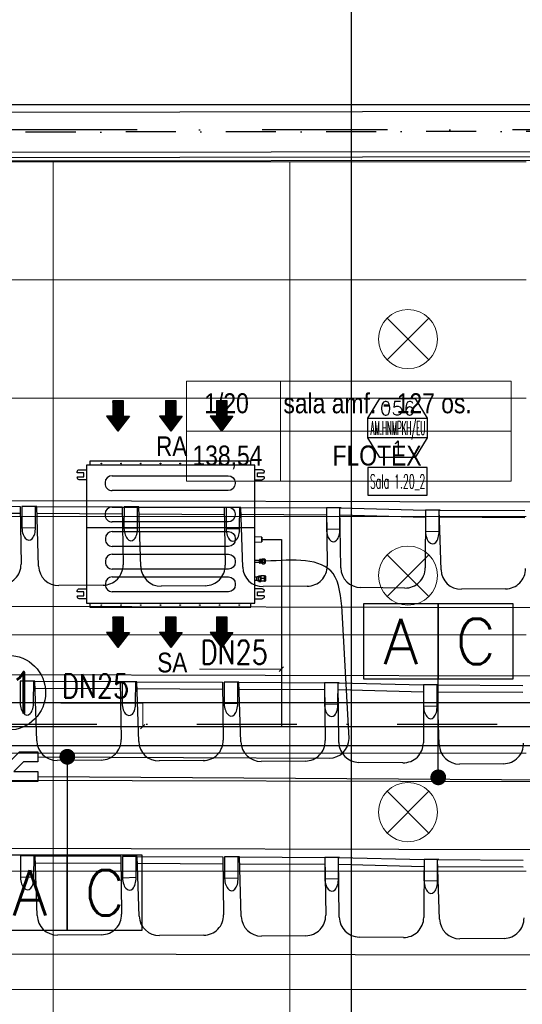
# Model space of a CAD drawing. Header units: millimetres. Extents: x -32221 to 212500, y 31663 to 93766.
# Tile 247 of 256: x 83702 to 86252, y 43320 to 48315. Entities that reach past the tile are written whole.
import ezdxf
from ezdxf.enums import TextEntityAlignment as Align

# ---------------------------------------------------------------- set-up
doc = ezdxf.new("R2010")
doc.units = ezdxf.units.MM
doc.linetypes.add('DASHDOTX2', pattern=[50.8, 25.4, -12.7, 0, -12.7])
for name, color, linetype in [('DVM_INDOOR', 104, 'Continuous'), ('DVM_INOUT_MARK', 3, 'Continuous'), ('DVM_INOUT_NAME', 7, 'Continuous'), ('DVM_JOINT', 1, 'Continuous'), ('DVM_PIPE', 3, 'Continuous'), ('DVM_PIPE_MARK', 6, 'Continuous'), ('osie', 250, 'Continuous'), ('Sciany', 250, 'Continuous'), ('skropliny', 5, 'Continuous'), ('Wyposazenie', 250, 'Continuous')]:
    doc.layers.add(name, color=color, linetype=linetype)
for name, color, linetype, lineweight in [('DVM_PMAT_MARK', 6, 'Continuous', 25), ('kasetony', 42, 'Continuous', 5), ('lampy', 30, 'Continuous', 9), ('opis', 250, 'Continuous', 15), ('Opisy', 250, 'Continuous', 13)]:
    doc.layers.add(name, color=color, linetype=linetype, lineweight=lineweight)
doc.styles.add('DVM_DEFAULT', font='romans.shx', dxfattribs={"bigfont": 'whgtxt.shx'})
doc.styles.get("Standard").update_dxf_attribs({"font": 'ARIALN.TTF'})

# ---------------------------------------------------------------- blocks, each defined once
blk = doc.blocks.new('INOUT_MARK')
at = {"layer": 'DVM_INOUT_MARK', "color": 0}
for p, q in [((-600, 1560), (600, 1560)), ((600, 1160), (-600, 1160))]:
    blk.add_line(p, q, dxfattribs=at)
blk.add_lwpolyline([(-360, 1960), (360, 1960), (600, 1560), (600, 1160), (360, 760), (-360, 760), (-600, 1160), (-600, 1560), (-360, 1960)], dxfattribs=at)
at = {"layer": 'DVM_INOUT_NAME'}
blk.add_lwpolyline([(-600, 0), (600, 0), (600, 560), (-600, 560)], close=True, dxfattribs=at)
at = {"layer": 'DVM_INOUT_MARK', "color": 0, "style": 'DVM_DEFAULT'}
for tag, p in [('CAP', (0, 1760)), ('NO', (0, 960))]:
    blk.add_attdef(tag, text='', height=280, dxfattribs=at).set_placement(p, align=Align.MIDDLE_CENTER)
for tag, width, p, p2 in [('MNAME', 0.53094, (-549, 1220), (563, 1220)), ('QTY', 0.517418, (710, 1220), (1089, 1220))]:
    blk.add_attdef(tag, text='', height=280, dxfattribs=dict(at, width=width)).set_placement(p, p2, align=Align.FIT)
at = {"layer": 'DVM_INOUT_NAME', "style": 'DVM_DEFAULT', "width": 1.097081}
blk.add_attdef('INAME', text='', height=280, dxfattribs=at).set_placement((-562, 134), (564, 134), align=Align.FIT)
blk = doc.blocks.new('AC_RF')
at = {"layer": 'DVM_JOINT'}
blk.add_lwpolyline([(-150, 25), (-150, -25), (-42.3, -25), (57.7, -125), (150, -125), (150, -75), (78.4, -75), (28.4, -25), (150, -25), (150, 25), (-150, 25)], dxfattribs=at)
blk = doc.blocks.new('PIPE_MARK_LG')
at = {"layer": 'DVM_PIPE_MARK', "color": 0}
for p, q in [((0, 190), (-380, 190)), ((-380, 190), (-380, -190)), ((380, 190), (0, 190)), ((0, 190), (0, -190)), ((0, -190), (0, 190)), ((380, -190), (380, 190)), ((-380, -190), (0, -190)), ((0, -190), (380, -190))]:
    blk.add_line(p, q, dxfattribs=at)
at = {"layer": 'DVM_PIPE_MARK', "color": 0, "style": 'DVM_DEFAULT'}
for tag, p in [('L', (-190, 0)), ('G', (190, 0))]:
    blk.add_attdef(tag, text='', height=230, dxfattribs=at).set_placement(p, align=Align.MIDDLE)
blk = doc.blocks.new('PMAT_MARK')
at = {"layer": 'DVM_PMAT_MARK'}
blk.add_circle((0, 0), 190, dxfattribs=at)
at = {"layer": 'DVM_PMAT_MARK', "style": 'DVM_DEFAULT', "width": 0.8}
blk.add_attdef('$SYM', text='', height=210, dxfattribs=at).set_placement((0, 0), align=Align.MIDDLE)
blk = doc.blocks.new('Direction')
at = {"layer": 'DVM_INDOOR', "color": 1}
for p, q in [((-35, 693.8), (35, 693.8)), ((-35, 693.8), (-35, 588.8)), ((35, 693.8), (35, 588.8)), ((-35, 588.8), (-77, 588.8)), ((-77, 588.8), (0, 487.3)), ((77, 588.8), (0, 487.3)), ((35, 588.8), (77, 588.8))]:
    blk.add_line(p, q, dxfattribs=at)
blk = doc.blocks.new('ID_D_G_D_1_T')
at = {"layer": 'DVM_INDOOR'}
h = blk.add_hatch(dxfattribs=at)
h.set_pattern_fill('ANSI31', color=1, scale=0.75)
h.set_pattern_definition([(45, (-97.4602, 125.541), (-1.683798, 1.683798), [])])
h.paths.add_polyline_path([(-265.5, 522.6), (-207.8, 598.7), (-239.3, 598.7), (-239.3, 677.4), (-291.8, 677.4), (-291.8, 598.7), (-323.3, 598.7)])
h = blk.add_hatch(dxfattribs=at)
h.set_pattern_fill('ANSI31', color=1, scale=0.75)
h.set_pattern_definition([(45, (2.5398, 125.541), (-1.683798, 1.683798), [])])
h.paths.add_polyline_path([(2.5, 522.6), (60.3, 598.7), (28.8, 598.7), (28.8, 677.4), (-23.7, 677.4), (-23.7, 598.7), (-55.2, 598.7)])
h = blk.add_hatch(dxfattribs=at)
h.set_pattern_fill('ANSI31', color=1, scale=0.75)
h.set_pattern_definition([(45, (102.5398, 125.541), (-1.683798, 1.683798), [])])
h.paths.add_polyline_path([(260.1, 522.6), (317.8, 598.7), (286.3, 598.7), (286.3, 677.4), (233.8, 677.4), (233.8, 598.7), (202.3, 598.7)])
h = blk.add_hatch(dxfattribs=at)
h.set_pattern_fill('ANSI31', color=1, scale=0.75)
h.set_pattern_definition([(45, (-97.4602, -971.7816), (-1.683798, 1.683798), [])])
h.paths.add_polyline_path([(-265.5, -574.8), (-207.8, -498.6), (-239.3, -498.6), (-239.3, -419.9), (-291.8, -419.9), (-291.8, -498.6), (-323.3, -498.6)])
h = blk.add_hatch(dxfattribs=at)
h.set_pattern_fill('ANSI31', color=1, scale=0.75)
h.set_pattern_definition([(45, (2.5398, -971.7816), (-1.683798, 1.683798), [])])
h.paths.add_polyline_path([(2.5, -574.8), (60.3, -498.6), (28.8, -498.6), (28.8, -419.9), (-23.7, -419.9), (-23.7, -498.6), (-55.2, -498.6)])
h = blk.add_hatch(dxfattribs=at)
h.set_pattern_fill('ANSI31', color=1, scale=0.75)
h.set_pattern_definition([(45, (102.5398, -971.7816), (-1.683798, 1.683798), [])])
h.paths.add_polyline_path([(260.1, -574.8), (317.8, -498.6), (286.3, -498.6), (286.3, -419.9), (233.8, -419.9), (233.8, -498.6), (202.3, -498.6)])
at = {"layer": 'DVM_INDOOR', "color": 0}
for p, q in [((409, 371), (-408.6, 371)), ((-408.6, 371), (-408.6, 349.2)), ((409, 349.2), (409, 371)), ((-472.2, 311.1), (-472.2, 316.6)), ((-439.2, 311.1), (-472.2, 311.1)), ((-462.2, 326.6), (-424.9, 326.6)), ((-439.2, 291.1), (-439.2, 311.1)), ((-424.9, 349.2), (-424.9, -350.8)), ((429, 349.2), (-424.9, 349.2)), ((429, 275.6), (429, 349.2)), ((466.4, 326.6), (429, 326.6)), ((443.3, 291.1), (443.3, 311.1)), ((443.3, 311.1), (476.4, 311.1)), ((476.4, 311.1), (476.4, 316.6)), ((-472.2, 291.1), (-472.2, 285.6)), ((-472.2, 291.1), (-439.2, 291.1)), ((-424.9, 275.6), (-462.2, 275.6)), ((-330.7, 261.2), (-330.7, 256.2)), ((-295.6, 296.3), (293.4, 296.3)), ((328.5, 261.2), (328.5, 256.2)), ((429, -350.8), (429, 275.6)), ((429, 275.6), (466.4, 275.6)), ((473.4, 291.1), (443.3, 291.1)), ((476.4, 291.1), (473.4, 291.1)), ((476.4, 291.1), (476.4, 285.6)), ((293.4, 221.1), (-295.6, 221.1)), ((-330.7, 102.2), (-330.7, 97.2)), ((-295.6, 137.3), (293.4, 137.3)), ((328.5, 102.2), (328.5, 97.2)), ((293.4, 62.1), (-295.6, 62.1)), ((429, 31.3), (-424.9, 31.3)), ((-294.4, 12.9), (294.6, 12.9)), ((-329.5, -22.2), (-329.5, -27.2)), ((329.8, -22.2), (329.8, -27.2)), ((462.8, -14.8), (429, -13.6)), ((429, -41.1), (462.8, -39.9)), ((462.8, -14.8), (462.8, -27.3)), ((462.8, -27.3), (462.8, -39.9)), ((463.8, -15.8), (463.8, -38.9)), ((294.6, -62.3), (-294.4, -62.3)), ((-329.5, -137.2), (-329.5, -142.2)), ((-294.4, -102.1), (294.6, -102.1)), ((329.8, -137.2), (329.8, -142.2)), ((453.4, -133.2), (429, -133)), ((429, -142.7), (453.4, -142.7)), ((429, -142.7), (453.4, -142.7)), ((453.4, -130.3), (453.4, -130.8)), ((453.4, -137.4), (453.4, -130.8)), ((453.4, -137.4), (453.4, -130.8)), ((453.4, -142.7), (453.4, -133.2)), ((453.4, -142.7), (453.4, -133.2)), ((453.4, -142.7), (453.4, -133.2)), ((453.4, -137.4), (453.4, -138.4)), ((453.4, -145), (453.4, -138.4)), ((453.4, -145), (453.4, -145.5)), ((465.4, -128.1), (454.7, -128.1)), ((454.7, -133), (465.4, -133)), ((465.4, -142.8), (454.7, -142.8)), ((465.4, -147.7), (454.7, -147.7)), ((466.8, -126), (465.4, -127.4)), ((465.4, -128.2), (465.4, -127.4)), ((465.4, -148.4), (465.4, -128.2)), ((465.4, -148.4), (466.8, -149.8)), ((467.6, -125.3), (475.7, -125.3)), ((467.6, -130.2), (475.7, -130.2)), ((467.6, -142.8), (475.7, -142.8)), ((477.9, -127.4), (476.5, -126)), ((476.5, -149.8), (477.9, -148.4)), ((483.4, -130.4), (477.9, -127.4)), ((477.9, -128.2), (477.9, -127.4)), ((477.9, -148.4), (477.9, -128.2)), ((477.9, -148.4), (483.4, -145.4)), ((483.4, -145.4), (483.4, -130.4)), ((294.6, -177.3), (-294.4, -177.3)), ((467.6, -150.5), (475.7, -150.5)), ((-294.4, -217.1), (294.6, -217.1)), ((438.3, -218), (429, -217.9)), ((429, -233.9), (438.3, -233.9)), ((429, -233.9), (438.3, -233.9)), ((440.3, -216.4), (438.3, -218)), ((438.3, -225.9), (438.3, -218)), ((438.3, -233.9), (438.3, -218)), ((438.3, -233.9), (438.3, -225.9)), ((438.3, -233.9), (440.3, -235.4)), ((448.6, -216.4), (440.3, -216.4)), ((440.3, -235.4), (440.3, -216.4)), ((440.3, -235.4), (448.6, -235.4)), ((448.6, -218.9), (448.6, -212)), ((448.6, -212), (458.6, -212)), ((458.6, -218.9), (448.6, -218.9)), ((448.6, -232.8), (448.6, -218.9)), ((448.6, -232.8), (458.6, -232.8)), ((448.6, -239.7), (448.6, -232.8)), ((448.6, -239.7), (458.6, -239.7)), ((458.6, -212), (458.6, -218.9)), ((458.9, -216.3), (458.6, -216.3)), ((458.6, -218.9), (458.6, -232.8)), ((458.6, -232.8), (458.6, -239.7)), ((458.6, -235.3), (458.9, -235.3)), ((459.4, -212.2), (458.9, -212.7)), ((458.9, -238.7), (458.9, -212.7)), ((458.9, -238.7), (459.4, -239.2)), ((476.3, -212.2), (461.5, -212.2)), ((476.3, -212.2), (461.5, -212.2)), ((476.3, -225.7), (461.5, -225.7)), ((476.3, -239.2), (461.5, -239.2)), ((478.9, -212.7), (478.4, -212.2)), ((478.4, -239.2), (478.9, -238.7)), ((484.9, -213.7), (478.9, -212.7)), ((478.9, -238.7), (478.9, -212.7)), ((478.9, -238.7), (484.9, -237.7)), ((484.9, -237.7), (484.9, -213.7)), ((-472.2, -292.7), (-472.2, -287.2)), ((-439.2, -292.7), (-472.2, -292.7)), ((-462.2, -277.2), (-424.9, -277.2)), ((-439.2, -312.7), (-439.2, -292.7)), ((-329.5, -252.2), (-329.5, -257.2)), ((294.6, -292.3), (-294.4, -292.3)), ((329.8, -252.2), (329.8, -257.2)), ((466.4, -277.2), (429, -277.2)), ((443.3, -312.7), (443.3, -292.7)), ((443.3, -292.7), (476.4, -292.7)), ((476.4, -292.7), (476.4, -287.2)), ((-472.2, -312.7), (-472.2, -318.2)), ((-472.2, -312.7), (-439.2, -312.7)), ((-424.9, -328.2), (-462.2, -328.2)), ((429, -328.2), (466.4, -328.2)), ((473.4, -312.7), (443.3, -312.7)), ((476.4, -312.7), (473.4, -312.7)), ((476.4, -312.7), (476.4, -318.2)), ((-424.9, -350.8), (429, -350.8)), ((-408.6, -350.8), (-408.6, -371)), ((-408.6, -371), (-408.1, -371)), ((-408.1, -371), (409, -371)), ((409, -371), (409, -351.3))]:
    blk.add_line(p, q, dxfattribs=at)
for centre in [(-349.9, 358.4), (-249.9, 358.4), (-149.9, 358.4), (-49.9, 358.4), (50.1, 358.4), (150.1, 358.4), (250.1, 358.4), (350.1, 358.4), (-349.9, -360), (-249.9, -360), (-149.9, -360), (-49.9, -360), (50.1, -360), (150.1, -360), (250.1, -360), (350.1, -360)]:
    blk.add_circle(centre, 1.6, dxfattribs=at)
at = {"layer": 'DVM_INDOOR', "color": 0, "extrusion": (0, 0, -1)}
for centre, radius, start, end in [((462.2, 316.6), 10, 0, 90), ((-466.4, 316.6), 10, 90, 180), ((462.2, 285.6), 10, 270, 0), ((-293.4, 261.2), 35.1, 90, 180), ((-293.4, 256.2), 35.1, 180, 270), ((-466.4, 285.6), 10, 180, 270), ((-293.4, 102.2), 35.1, 90, 180), ((-293.4, 97.2), 35.1, 180, 270), ((-294.6, -22.2), 35.1, 90, 180), ((-294.6, -27.2), 35.1, 180, 270), ((-294.6, -137.2), 35.1, 90, 180), ((-294.6, -142.2), 35.1, 180, 270), ((-294.6, -252.2), 35.1, 90, 180), ((462.2, -287.2), 10, 0, 90), ((-294.6, -257.2), 35.1, 180, 270), ((-466.4, -287.2), 10, 90, 180), ((462.2, -318.2), 10, 270, 0), ((-466.4, -318.2), 10, 180, 270), ((-409.5, -351.3), 0.5, 360, 90)]:
    blk.add_arc(centre, radius, start, end, dxfattribs=at)
at = {"layer": 'DVM_INDOOR', "color": 0}
for centre, radius, start, end in [((-295.6, 261.2), 35.1, 90, 180), ((-295.6, 256.2), 35.1, 180, 270), ((-295.6, 102.2), 35.1, 90, 180), ((-295.6, 97.2), 35.1, 180, 270), ((-294.4, -22.2), 35.1, 90, 180), ((-294.4, -27.2), 35.1, 180, 270), ((462.8, -15.8), 1, 0, 88.2), ((462.8, -38.9), 1, 271.8, 0), ((-294.4, -137.2), 35.1, 90, 180), ((-294.4, -142.2), 35.1, 180, 270), ((-294.4, -252.2), 35.1, 90, 180), ((-294.4, -257.2), 35.1, 180, 270)]:
    blk.add_arc(centre, radius, start, end, dxfattribs=at)
for points, knots in [([(454.7, -128.1), (454.7, -128.1), (454.6, -128.1), (454.4, -128.1), (454, -128.3), (453.7, -128.5), (453.6, -128.8), (453.5, -129.1), (453.4, -129.4), (453.4, -129.8), (453.4, -130.1), (453.4, -130.3)], [0, 0, 0, 0, 0.000013, 0.069041, 0.139275, 0.284826, 0.389711, 0.496275, 0.619531, 0.743075, 1, 1, 1, 1]), ([(453.4, -130.8), (453.4, -131), (453.4, -131.3), (453.4, -131.7), (453.5, -132), (453.6, -132.3), (453.8, -132.6), (454.1, -132.9), (454.4, -133), (454.6, -133), (454.7, -133), (454.7, -133)], [0, 0, 0, 0, 0.239182, 0.362776, 0.485496, 0.613466, 0.749358, 0.877858, 0.939112, 0.970034, 1, 1, 1, 1]), ([(454.7, -133), (454.7, -133), (454.6, -133), (454.4, -133.1), (454.1, -133.3), (453.8, -133.8), (453.6, -134.3), (453.5, -134.9), (453.4, -135.6), (453.4, -136.4), (453.4, -137), (453.4, -137.4)], [0, 0, 0, 0, 0.029886, 0.060825, 0.121941, 0.2487, 0.371948, 0.49607, 0.618809, 0.742992, 1, 1, 1, 1]), ([(453.4, -138.4), (453.4, -138.8), (453.4, -139.4), (453.4, -140.2), (453.5, -140.8), (453.6, -141.5), (453.8, -142.1), (454.1, -142.5), (454.4, -142.8), (454.6, -142.8), (454.7, -142.8), (454.7, -142.8)], [0, 0, 0, 0, 0.239, 0.36254, 0.485088, 0.61328, 0.74929, 0.877829, 0.939097, 0.970051, 1, 1, 1, 1]), ([(454.7, -142.8), (454.6, -142.8), (454.5, -142.8), (454.3, -142.9), (454, -143), (453.7, -143.3), (453.6, -143.5), (453.5, -143.8), (453.4, -144.1), (453.4, -144.5), (453.4, -144.8), (453.4, -145)], [0, 0, 0, 0, 0.033947, 0.069512, 0.139705, 0.28517, 0.390004, 0.496517, 0.619714, 0.743198, 1, 1, 1, 1]), ([(453.4, -145.5), (453.4, -145.7), (453.4, -146), (453.4, -146.4), (453.5, -146.7), (453.6, -147.1), (453.8, -147.4), (454.1, -147.6), (454.4, -147.7), (454.6, -147.7), (454.7, -147.7), (454.7, -147.7)], [0, 0, 0, 0, 0.239181, 0.362773, 0.485493, 0.613462, 0.749353, 0.877854, 0.939109, 0.970033, 1, 1, 1, 1]), ([(467.6, -125.3), (466.6, -126.1), (465.9, -126.9), (465.9, -128.6), (466.6, -129.4), (467.6, -130.2)], [0, 0, 0, 0, 0.5, 0.5, 1, 1, 1, 1]), ([(467.6, -130.2), (467.1, -131.2), (466.7, -132.2), (466.1, -134.3), (465.9, -135.4), (465.9, -138.7), (466.6, -140.8), (467.6, -142.8)], [0, 0, 0, 0, 0.25, 0.25, 0.5, 0.5, 1, 1, 1, 1]), ([(467.6, -142.8), (467.1, -143.4), (466.7, -144), (466.1, -145.3), (465.9, -146), (465.9, -148), (466.6, -149.3), (467.6, -150.5)], [0, 0, 0, 0, 0.25, 0.25, 0.5, 0.5, 1, 1, 1, 1]), ([(475.7, -130.2), (476.7, -129.4), (477.4, -128.6), (477.4, -126.9), (476.7, -126.1), (475.7, -125.3)], [0, 0, 0, 0, 0.5, 0.5, 1, 1, 1, 1]), ([(475.7, -142.8), (476.2, -141.8), (476.6, -140.8), (477.2, -138.7), (477.4, -137.6), (477.4, -134.3), (476.7, -132.2), (475.7, -130.2)], [0, 0, 0, 0, 0.25, 0.25, 0.5, 0.5, 1, 1, 1, 1]), ([(475.7, -150.5), (476.2, -149.9), (476.6, -149.3), (477.2, -148), (477.4, -147.3), (477.4, -145.3), (476.7, -144), (475.7, -142.8)], [0, 0, 0, 0, 0.25, 0.25, 0.5, 0.5, 1, 1, 1, 1]), ([(461.5, -212.2), (461.4, -212.2), (461.2, -212.2), (460.9, -212.2), (460.8, -212.2), (460.6, -212.2), (460.6, -212.2), (460.4, -212.2), (460.3, -212.2), (460.1, -212.2), (459.8, -212.2), (459.7, -212.2), (459.5, -212.2), (459.5, -212.2), (459.5, -212.2), (459.4, -212.2), (459.4, -212.2), (459.4, -212.2), (459.4, -212.2), (459.4, -212.2)], [0, 0, 0, 0, 0.125462, 0.125462, 0.250924, 0.250924, 0.313655, 0.313655, 0.376386, 0.501849, 0.501849, 0.752773, 0.752773, 0.878235, 0.878235, 0.940966, 0.972332, 0.972332, 1, 1, 1, 1]), ([(461.5, -225.7), (460.9, -224.7), (460.4, -223.6), (459.7, -221.4), (459.4, -220.2), (459.4, -216.6), (460.3, -214.4), (461.5, -212.2)], [0, 0, 0, 0, 0.25, 0.25, 0.5, 0.5, 1, 1, 1, 1]), ([(461.5, -239.2), (460.9, -238.2), (460.4, -237.1), (459.7, -234.9), (459.4, -233.7), (459.4, -230.1), (460.3, -227.9), (461.5, -225.7)], [0, 0, 0, 0, 0.25, 0.25, 0.5, 0.5, 1, 1, 1, 1]), ([(459.4, -239.2), (459.4, -239.2), (459.4, -239.2), (459.4, -239.2), (459.4, -239.2), (459.5, -239.2), (459.5, -239.2), (459.5, -239.2), (459.7, -239.2), (459.8, -239.2), (460.1, -239.2), (460.3, -239.2), (460.4, -239.2), (460.6, -239.2), (460.6, -239.2), (460.8, -239.2), (460.9, -239.2), (461.2, -239.2), (461.4, -239.2), (461.5, -239.2)], [0, 0, 0, 0, 0.027668, 0.027668, 0.059034, 0.121765, 0.121765, 0.247227, 0.247227, 0.498151, 0.498151, 0.623614, 0.686345, 0.686345, 0.749076, 0.749076, 0.874538, 0.874538, 1, 1, 1, 1]), ([(460.1, -212.2), (460.2, -212.2), (460.2, -212.2), (460.4, -212.2), (460.4, -212.2), (460.4, -212.2), (460.5, -212.2), (460.6, -212.2), (460.8, -212.2), (460.9, -212.2), (461.2, -212.2), (461.4, -212.2), (461.5, -212.2)], [0, 0, 0, 0, 0.181781, 0.181781, 0.249966, 0.249966, 0.318151, 0.454521, 0.454521, 0.72726, 0.72726, 1, 1, 1, 1]), ([(476.3, -225.7), (477, -224.7), (477.5, -223.6), (478.2, -221.4), (478.4, -220.2), (478.4, -216.6), (477.6, -214.4), (476.3, -212.2)], [0, 0, 0, 0, 0.25, 0.25, 0.5, 0.5, 1, 1, 1, 1]), ([(476.3, -212.2), (476.5, -212.2), (476.6, -212.2), (476.9, -212.2), (477.1, -212.2), (477.2, -212.2), (477.3, -212.2), (477.4, -212.2), (477.6, -212.2), (477.8, -212.2), (478, -212.2), (478.2, -212.2), (478.3, -212.2), (478.4, -212.2), (478.4, -212.2), (478.4, -212.2), (478.4, -212.2), (478.4, -212.2), (478.4, -212.2), (478.4, -212.2), (478.4, -212.2), (478.4, -212.2), (478.3, -212.2), (478.2, -212.2), (478, -212.2), (477.8, -212.2), (477.7, -212.2), (477.5, -212.2), (477.5, -212.2), (477.4, -212.2), (477.3, -212.2), (477.2, -212.2), (477.1, -212.2), (476.9, -212.2), (476.6, -212.2), (476.5, -212.2), (476.3, -212.2)], [0, 0, 0, 0, 0.0625, 0.0625, 0.125, 0.125, 0.15625, 0.15625, 0.1875, 0.25, 0.25, 0.375, 0.375, 0.4375, 0.4375, 0.46875, 0.484375, 0.484375, 0.5, 0.5, 0.5625, 0.5625, 0.625, 0.625, 0.75, 0.75, 0.8125, 0.8125, 0.828125, 0.828125, 0.84375, 0.875, 0.875, 0.9375, 0.9375, 1, 1, 1, 1]), ([(476.3, -239.2), (477, -238.2), (477.5, -237.1), (478.2, -234.9), (478.4, -233.7), (478.4, -230.1), (477.6, -227.9), (476.3, -225.7)], [0, 0, 0, 0, 0.25, 0.25, 0.5, 0.5, 1, 1, 1, 1]), ([(478.4, -239.2), (478.4, -239.2), (478.4, -239.2), (478.4, -239.2), (478.4, -239.2), (478.4, -239.2), (478.4, -239.2), (478.3, -239.2), (478.2, -239.2), (478, -239.2), (477.8, -239.2), (477.6, -239.2), (477.4, -239.2), (477.3, -239.2), (477.2, -239.2), (477.1, -239.2), (476.9, -239.2), (476.6, -239.2), (476.5, -239.2), (476.3, -239.2)], [0, 0, 0, 0, 0.027668, 0.027668, 0.059034, 0.121765, 0.121765, 0.247227, 0.247227, 0.498151, 0.498151, 0.623614, 0.686345, 0.686345, 0.749076, 0.749076, 0.874538, 0.874538, 1, 1, 1, 1])]:
    blk.add_open_spline(points, degree=3, knots=knots, dxfattribs=at)
for points in [[(467.6, -150.5), (467.3, -150.3), (467, -150), (466.8, -149.8)], [(476.5, -149.8), (476.3, -150), (476, -150.3), (475.7, -150.5)]]:
    blk.add_open_spline(points, degree=3, dxfattribs=at)
at = {"layer": 'DVM_INDOOR', "xscale": 0.75, "yscale": 0.75, "zscale": 0.75}
for p in [(-265.5, 157.1), (2.5, 157.1), (260.1, 157.1), (-265.5, -940.3), (2.5, -940.3), (260.1, -940.3)]:
    blk.add_blockref('Direction', p, dxfattribs=at)
at = {"layer": 'DVM_INDOOR', "color": 2}
for s, p in [('RA', (86.6, 365.9)), ('SA', (86.6, -731.4))]:
    blk.add_text(s, height=100, dxfattribs=at).set_placement(p, align=Align.BOTTOM_RIGHT)

msp = doc.modelspace()

# ---------------------------------------------------------------- linework, layer by layer
msp.add_line((79656.954, 47884.762), (88939.285, 47884.762))
at = {"layer": 'DVM_PIPE'}
for points in [[(83793.555, 44576.214), (85273.086, 44568.632, 0.41421356), (85373.086, 44668.632), (85338.336, 45312.437)], [(83793.555, 44475.822), (87977.405, 44448.9, 0.41421356), (88077.405, 44548.9), (88038.213, 45257.891)]]:
    msp.add_lwpolyline(points, format="xyb", dxfattribs=at)
msp.add_spline([(85338.336, 45312.437), (85292.12, 45506.098), (84949.561, 45567.489)], degree=3, dxfattribs=at)
at = {"layer": 'DVM_PIPE_MARK'}
for p, q in [((85825.991, 44471.445), (85825.991, 44971.445)), ((83943.555, 44575.822), (83943.555, 44075.822))]:
    msp.add_line(p, q, dxfattribs=at)
at = {"layer": 'DVM_PIPE_MARK', "const_width": 40}
for points in [[(83923.555, 44575.822, -1), (83963.555, 44575.822, -1), (83963.555, 44575.822, -1)], [(85805.991, 44471.445, -1), (85845.991, 44471.445, -1), (85845.991, 44471.445, -1)]]:
    msp.add_lwpolyline(points, format="xyb", close=True, dxfattribs=at)
at = {"layer": 'kasetony'}
for p, q in [((83872.266, 47594.948), (82672.266, 47594.948)), ((83872.266, 46994.948), (83872.266, 47594.948)), ((83872.266, 47594.948), (83872.266, 46994.948)), ((85072.266, 47594.948), (83872.266, 47594.948)), ((85072.266, 46994.948), (85072.266, 47594.948)), ((85072.266, 47594.948), (85072.266, 46994.948)), ((86272.266, 47594.948), (85072.266, 47594.948)), ((82672.266, 46994.948), (83872.266, 46994.948)), ((83872.266, 46994.948), (82672.266, 46994.948)), ((83872.266, 46994.948), (85072.266, 46994.948)), ((83872.266, 46394.948), (83872.266, 46994.948)), ((83872.266, 46994.948), (83872.266, 46394.948)), ((85072.266, 46994.948), (83872.266, 46994.948)), ((85072.266, 46994.948), (86272.266, 46994.948)), ((85072.266, 46394.948), (85072.266, 46994.948)), ((85072.266, 46994.948), (85072.266, 46394.948)), ((86272.266, 46994.948), (85072.266, 46994.948)), ((82672.266, 46394.948), (83872.266, 46394.948)), ((83872.266, 46394.948), (82672.266, 46394.948)), ((83872.266, 46394.948), (85072.266, 46394.948)), ((83872.266, 45794.948), (83872.266, 46394.948)), ((83872.266, 46394.948), (83872.266, 45794.948)), ((85072.266, 46394.948), (83872.266, 46394.948)), ((85072.266, 46394.948), (86272.266, 46394.948)), ((85072.266, 45794.948), (85072.266, 46394.948)), ((85072.266, 46394.948), (85072.266, 45794.948)), ((86272.266, 46394.948), (85072.266, 46394.948)), ((82672.266, 45794.948), (83872.266, 45794.948)), ((83872.266, 45794.948), (82672.266, 45794.948)), ((83872.266, 45794.948), (85072.266, 45794.948)), ((83872.266, 45194.948), (83872.266, 45794.948)), ((83872.266, 45794.948), (83872.266, 45194.948)), ((85072.266, 45794.948), (83872.266, 45794.948)), ((85072.266, 45794.948), (86272.266, 45794.948)), ((85072.266, 45194.948), (85072.266, 45794.948)), ((85072.266, 45794.948), (85072.266, 45194.948)), ((86272.266, 45794.948), (85072.266, 45794.948)), ((82672.266, 45194.948), (83872.266, 45194.948)), ((83872.266, 45194.948), (82672.266, 45194.948)), ((83872.266, 45194.948), (85072.266, 45194.948)), ((83872.266, 44594.948), (83872.266, 45194.948)), ((83872.266, 45194.948), (83872.266, 44594.948)), ((85072.266, 45194.948), (83872.266, 45194.948)), ((85072.266, 45194.948), (86272.266, 45194.948)), ((85072.266, 44594.948), (85072.266, 45194.948)), ((85072.266, 45194.948), (85072.266, 44594.948)), ((86272.266, 45194.948), (85072.266, 45194.948)), ((82672.266, 44594.948), (83872.266, 44594.948)), ((83872.266, 44594.948), (82672.266, 44594.948)), ((83872.266, 44594.948), (85072.266, 44594.948)), ((83872.266, 43994.948), (83872.266, 44594.948)), ((83872.266, 44594.948), (83872.266, 43994.948)), ((85072.266, 44594.948), (83872.266, 44594.948)), ((85072.266, 44594.948), (86272.266, 44594.948)), ((85072.266, 43994.948), (85072.266, 44594.948)), ((85072.266, 44594.948), (85072.266, 43994.948)), ((86272.266, 44594.948), (85072.266, 44594.948)), ((82672.266, 43994.948), (83872.266, 43994.948)), ((83872.266, 43994.948), (82672.266, 43994.948)), ((83872.266, 43994.948), (85072.266, 43994.948)), ((83872.266, 43394.948), (83872.266, 43994.948)), ((83872.266, 43994.948), (83872.266, 43394.948)), ((85072.266, 43994.948), (83872.266, 43994.948)), ((85072.266, 43994.948), (86272.266, 43994.948)), ((85072.266, 43394.948), (85072.266, 43994.948)), ((85072.266, 43994.948), (85072.266, 43394.948)), ((86272.266, 43994.948), (85072.266, 43994.948)), ((82672.266, 43394.948), (83872.266, 43394.948)), ((83872.266, 43394.948), (82672.266, 43394.948)), ((83872.266, 43394.948), (85072.266, 43394.948)), ((83872.266, 42794.948), (83872.266, 43394.948)), ((83872.266, 43394.948), (83872.266, 42794.948)), ((85072.266, 43394.948), (83872.266, 43394.948)), ((85072.266, 43394.948), (86272.266, 43394.948)), ((85072.266, 42794.948), (85072.266, 43394.948)), ((85072.266, 43394.948), (85072.266, 42794.948)), ((86272.266, 43394.948), (85072.266, 43394.948))]:
    msp.add_line(p, q, dxfattribs=at)
at = {"layer": 'lampy'}
for p, q in [((85566.2, 46801.014), (85778.332, 46588.882)), ((85778.332, 46801.014), (85566.2, 46588.882)), ((85566.2, 45601.014), (85778.332, 45388.882)), ((85778.332, 45601.014), (85566.2, 45388.882)), ((85566.2, 44401.014), (85778.332, 44188.882)), ((85778.332, 44401.014), (85566.2, 44188.882))]:
    msp.add_line(p, q, dxfattribs=at)
for centre in [(85672.266, 46694.948), (85672.266, 45494.948), (85672.266, 44294.948)]:
    msp.add_circle(centre, 150, dxfattribs=at)
at = {"layer": 'opis'}
for p, q in [((84614.092, 45020.26), (85029.933, 45020.26)), ((85018.692, 45009.025), (85041.162, 45031.495)), ((83910.492, 44848.508), (84326.333, 44848.508)), ((84326.333, 44848.508), (84326.327, 44728.277)), ((84315.092, 44717.042), (84337.562, 44739.512))]:
    msp.add_line(p, q, dxfattribs=at)
at = {"layer": 'Opisy'}
for p, q in [((85025.244, 46481.648), (85025.244, 45974.463)), ((84549.197, 46228.056), (86195.237, 46228.056))]:
    msp.add_line(p, q, dxfattribs=at)
msp.add_lwpolyline([(84549.197, 46481.648), (86195.237, 46481.648), (86195.237, 45974.463), (84549.197, 45974.463)], close=True, dxfattribs=at)
at = {"layer": 'osie'}
for p, q in [((85384.008, 64401.551), (85384.008, 32871.067)), ((79520.497, 44851.817), (90153.501, 44851.817)), ((90123.794, 44631.817), (79520.322, 44631.817))]:
    msp.add_line(p, q, dxfattribs=at)
at = {"layer": 'osie', "linetype": 'DASHDOTX2', "ltscale": 25}
msp.add_line((93188.295, 47757.439), (77303.49, 47757.439), dxfattribs=at)
at = {"layer": 'osie', "linetype": 'DASHDOTX2', "ltscale": 20}
msp.add_line((79520.41, 44741.817), (90138.648, 44741.817), dxfattribs=at)
at = {"layer": 'Sciany'}
for p, q in [((79630.793, 47841.955), (88964.883, 47853.823)), ((79631.053, 47637.492), (89169.606, 47649.62)), ((79655.956, 47611.966), (89169.638, 47624.062)), ((79672.266, 47594.948), (89169.66, 47607.023)), ((86310.25, 45867.491), (79642.909, 45883.204)), ((86305.792, 44984.645), (79642.029, 45000.34)), ((86303.718, 44104.322), (79641.152, 44120.014))]:
    msp.add_line(p, q, dxfattribs=at)
at = {"layer": 'Sciany', "linetype": 'DASHDOTX2', "ltscale": 10}
msp.add_line((89067.244, 47751.721), (79528.63, 47739.724), dxfattribs=at)
at = {"layer": 'skropliny'}
for p, q in [((84929.957, 45678.096), (85029.957, 45678.096)), ((85029.957, 45678.096), (85029.91, 44728.23)), ((87728.988, 44728.096), (79783.935, 44728.49))]:
    msp.add_line(p, q, dxfattribs=at)
at = {"layer": 'Wyposazenie'}
for p, q in [((83270.35, 45848.532), (83704.367, 45846.341)), ((83271.63, 45814.11), (83704.885, 45810.98)), ((83704.367, 45846.341), (83708.671, 45552.522)), ((83713.433, 45846.295), (83713.278, 45737.587)), ((83713.433, 45846.295), (83713.278, 45737.587)), ((83782.6, 45845.946), (83713.433, 45846.295)), ((83788.261, 45845.917), (83713.433, 45846.295)), ((83782.064, 45739.81), (83782.6, 45845.946)), ((83782.064, 45739.81), (83782.6, 45845.946)), ((83788.261, 45845.917), (84222.278, 45843.725)), ((83798.049, 45543.037), (83788.261, 45845.917)), ((83789.541, 45811.495), (84222.796, 45808.365)), ((84222.278, 45843.725), (84226.582, 45549.906)), ((84231.344, 45843.679), (84231.189, 45734.971)), ((84231.344, 45843.679), (84231.189, 45734.971)), ((84300.511, 45843.33), (84231.344, 45843.679)), ((84306.172, 45843.301), (84231.344, 45843.679)), ((84299.975, 45737.194), (84300.511, 45843.33)), ((84299.975, 45737.194), (84300.511, 45843.33)), ((84306.172, 45843.301), (84740.189, 45841.109)), ((84315.96, 45540.422), (84306.172, 45843.301)), ((84307.452, 45808.879), (84740.707, 45805.749)), ((84740.189, 45841.109), (84744.493, 45547.291)), ((84749.255, 45841.064), (84749.1, 45732.356)), ((84749.255, 45841.064), (84749.1, 45732.356)), ((84818.422, 45840.714), (84749.255, 45841.064)), ((84824.083, 45840.686), (84749.255, 45841.064)), ((84817.886, 45734.579), (84818.422, 45840.714)), ((84817.886, 45734.579), (84818.422, 45840.714)), ((84824.083, 45840.686), (85258.1, 45838.494)), ((84833.871, 45537.806), (84824.083, 45840.686)), ((85258.1, 45838.494), (85257.945, 45729.786)), ((85258.1, 45838.494), (85257.945, 45729.786)), ((85258.1, 45838.494), (85262.404, 45544.675)), ((85327.267, 45838.145), (85258.1, 45838.494)), ((85332.928, 45838.116), (85258.1, 45838.494)), ((85326.731, 45732.009), (85327.267, 45838.145)), ((85326.731, 45732.009), (85327.267, 45838.145)), ((85327.267, 45838.145), (85761.161, 45827.601)), ((85331.225, 45535.133), (85327.267, 45838.145)), ((85761.161, 45827.601), (85759.811, 45533.754)), ((85761.161, 45827.601), (85761.007, 45718.894)), ((85761.161, 45827.601), (85761.007, 45718.894)), ((85830.329, 45827.252), (85761.161, 45827.601)), ((85835.99, 45827.224), (85761.161, 45827.601)), ((85829.793, 45721.116), (85830.329, 45827.252)), ((85829.793, 45721.116), (85830.329, 45827.252)), ((85830.329, 45827.252), (86264.346, 45825.06)), ((85840.116, 45524.373), (85830.329, 45827.252)), ((84825.363, 45806.264), (85258.618, 45803.134)), ((85327.884, 45803.704), (85760.999, 45792.238)), ((85831.609, 45792.83), (86264.864, 45789.7)), ((83713.278, 45737.587), (83782.064, 45739.81)), ((83713.278, 45737.587), (83782.064, 45739.81)), ((84231.189, 45734.971), (84299.975, 45737.194)), ((84231.189, 45734.971), (84299.975, 45737.194)), ((84749.1, 45732.356), (84817.886, 45734.579)), ((84749.1, 45732.356), (84817.886, 45734.579)), ((85257.945, 45729.786), (85326.731, 45732.009)), ((85257.945, 45729.786), (85326.731, 45732.009)), ((85761.007, 45718.894), (85829.793, 45721.116)), ((85761.007, 45718.894), (85829.793, 45721.116)), ((84125.306, 45446.182), (83901.171, 45444.112)), ((84643.216, 45443.566), (84419.082, 45441.497)), ((85161.127, 45440.951), (84936.993, 45438.881)), ((85656.557, 45431.998), (85432.424, 45434.241)), ((86167.373, 45427.517), (85943.238, 45425.447)), ((86314.651, 45331.849), (81120.569, 45344.083)), ((83703.802, 44959.47), (83703.648, 44850.762)), ((83703.802, 44959.47), (83703.648, 44850.762)), ((83772.97, 44959.121), (83703.802, 44959.47)), ((83778.631, 44959.092), (83703.802, 44959.47)), ((83772.434, 44852.985), (83772.97, 44959.121)), ((83772.434, 44852.985), (83772.97, 44959.121)), ((83778.631, 44959.092), (84212.648, 44956.901)), ((83788.418, 44656.213), (83778.631, 44959.092)), ((83779.911, 44924.67), (84213.165, 44921.54)), ((84212.648, 44956.901), (84216.952, 44663.082)), ((84221.713, 44956.855), (84221.559, 44848.147)), ((84221.713, 44956.855), (84221.559, 44848.147)), ((84290.881, 44956.505), (84221.713, 44956.855)), ((84296.542, 44956.477), (84221.713, 44956.855)), ((84290.345, 44850.37), (84290.881, 44956.505)), ((84290.345, 44850.37), (84290.881, 44956.505)), ((84296.542, 44956.477), (84730.558, 44954.285)), ((84306.329, 44653.597), (84296.542, 44956.477)), ((84297.821, 44922.055), (84731.076, 44918.925)), ((84730.558, 44954.285), (84734.863, 44660.466)), ((84739.624, 44954.239), (84739.47, 44845.531)), ((84739.624, 44954.239), (84739.47, 44845.531)), ((84808.791, 44953.89), (84739.624, 44954.239)), ((84814.453, 44953.861), (84739.624, 44954.239)), ((84808.255, 44847.754), (84808.791, 44953.89)), ((84808.255, 44847.754), (84808.791, 44953.89)), ((84814.453, 44953.861), (85248.469, 44951.669)), ((84824.24, 44650.982), (84814.453, 44953.861)), ((84815.732, 44919.439), (85248.987, 44916.309)), ((85248.469, 44951.669), (85248.315, 44842.962)), ((85248.469, 44951.669), (85248.315, 44842.962)), ((85248.469, 44951.669), (85252.774, 44657.851)), ((85317.637, 44951.32), (85248.469, 44951.669)), ((85323.298, 44951.291), (85248.469, 44951.669)), ((85317.101, 44845.184), (85317.637, 44951.32)), ((85317.101, 44845.184), (85317.637, 44951.32)), ((85317.637, 44951.32), (85751.531, 44940.777)), ((85321.594, 44648.308), (85317.637, 44951.32)), ((85318.254, 44916.88), (85751.368, 44905.413)), ((85751.531, 44940.777), (85750.18, 44646.93)), ((85751.531, 44940.777), (85751.376, 44832.069)), ((85751.531, 44940.777), (85751.376, 44832.069)), ((85820.698, 44940.428), (85751.531, 44940.777)), ((85826.36, 44940.399), (85751.531, 44940.777)), ((85820.162, 44834.292), (85820.698, 44940.428)), ((85820.162, 44834.292), (85820.698, 44940.428)), ((85820.698, 44940.428), (86254.715, 44938.236)), ((85830.486, 44637.548), (85820.698, 44940.428)), ((85821.978, 44906.006), (86255.233, 44902.875)), ((83703.648, 44850.762), (83772.434, 44852.985)), ((83703.648, 44850.762), (83772.434, 44852.985)), ((84221.559, 44848.147), (84290.345, 44850.37)), ((84221.559, 44848.147), (84290.345, 44850.37)), ((84739.47, 44845.531), (84808.255, 44847.754)), ((84739.47, 44845.531), (84808.255, 44847.754)), ((85248.315, 44842.962), (85317.101, 44845.184)), ((85248.315, 44842.962), (85317.101, 44845.184)), ((85751.376, 44832.069), (85820.162, 44834.292)), ((85751.376, 44832.069), (85820.162, 44834.292)), ((84115.675, 44559.357), (83891.54, 44557.288)), ((84633.586, 44556.742), (84409.451, 44554.672)), ((85151.497, 44554.126), (84927.362, 44552.056)), ((85646.927, 44545.173), (85422.794, 44547.417)), ((86157.743, 44540.692), (85933.608, 44538.623)), ((86316.027, 44448.529), (81120.666, 44460.766)), ((83705.939, 44073.314), (83705.784, 43964.606)), ((83705.939, 44073.314), (83705.784, 43964.606)), ((83775.106, 44072.965), (83705.939, 44073.314)), ((83780.768, 44072.936), (83705.939, 44073.314)), ((83774.57, 43966.829), (83775.106, 44072.965)), ((83774.57, 43966.829), (83775.106, 44072.965)), ((83780.768, 44072.936), (84214.784, 44070.745)), ((83790.555, 43770.057), (83780.768, 44072.936)), ((84214.784, 44070.745), (84219.088, 43776.926)), ((84223.85, 44070.699), (84223.695, 43961.991)), ((84223.85, 44070.699), (84223.695, 43961.991)), ((84293.017, 44070.349), (84223.85, 44070.699)), ((84298.678, 44070.321), (84223.85, 44070.699)), ((84292.481, 43964.214), (84293.017, 44070.349)), ((84292.481, 43964.214), (84293.017, 44070.349)), ((84298.678, 44070.321), (84732.695, 44068.129)), ((84308.466, 43767.441), (84298.678, 44070.321)), ((84732.695, 44068.129), (84736.999, 43774.31)), ((84741.761, 44068.083), (84741.606, 43959.375)), ((84741.761, 44068.083), (84741.606, 43959.375)), ((84810.928, 44067.734), (84741.761, 44068.083)), ((84816.589, 44067.705), (84741.761, 44068.083)), ((84810.392, 43961.598), (84810.928, 44067.734)), ((84810.392, 43961.598), (84810.928, 44067.734)), ((84816.589, 44067.705), (85250.606, 44065.513)), ((84826.377, 43764.826), (84816.589, 44067.705)), ((85250.606, 44065.513), (85250.452, 43956.806)), ((85250.606, 44065.513), (85250.452, 43956.806)), ((85250.606, 44065.513), (85254.91, 43771.695)), ((85319.773, 44065.164), (85250.606, 44065.513)), ((85325.435, 44065.135), (85250.606, 44065.513)), ((85319.237, 43959.028), (85319.773, 44065.164)), ((85319.237, 43959.028), (85319.773, 44065.164)), ((85319.773, 44065.164), (85753.668, 44054.621)), ((85323.731, 43762.152), (85319.773, 44065.164)), ((83782.047, 44038.514), (84215.302, 44035.384)), ((84299.958, 44035.899), (84733.213, 44032.769)), ((84817.869, 44033.283), (85251.124, 44030.153)), ((85320.391, 44030.724), (85753.505, 44019.257)), ((85753.668, 44054.621), (85752.317, 43760.774)), ((85753.668, 44054.621), (85753.513, 43945.913)), ((85753.668, 44054.621), (85753.513, 43945.913)), ((85822.835, 44054.272), (85753.668, 44054.621)), ((85828.496, 44054.243), (85753.668, 44054.621)), ((85822.299, 43948.136), (85822.835, 44054.272)), ((85822.299, 43948.136), (85822.835, 44054.272)), ((85822.835, 44054.272), (86256.852, 44052.08)), ((85832.622, 43751.392), (85822.835, 44054.272)), ((85824.115, 44019.85), (86257.37, 44016.719)), ((83705.784, 43964.606), (83774.57, 43966.829)), ((83705.784, 43964.606), (83774.57, 43966.829)), ((84223.695, 43961.991), (84292.481, 43964.214)), ((84223.695, 43961.991), (84292.481, 43964.214)), ((84741.606, 43959.375), (84810.392, 43961.598)), ((84741.606, 43959.375), (84810.392, 43961.598)), ((85250.452, 43956.806), (85319.237, 43959.028)), ((85250.452, 43956.806), (85319.237, 43959.028)), ((85753.513, 43945.913), (85822.299, 43948.136)), ((85753.513, 43945.913), (85822.299, 43948.136)), ((84117.812, 43673.201), (83893.677, 43671.132)), ((84635.723, 43670.586), (84411.588, 43668.516)), ((85153.634, 43667.97), (84929.499, 43665.9)), ((85649.063, 43659.017), (85424.93, 43661.261)), ((86159.879, 43654.536), (85935.745, 43652.467)), ((86311.576, 43568.656), (81114.095, 43580.897))]:
    msp.add_line(p, q, dxfattribs=at)
for centre, start, end in [((83606.451, 45551.025), 270.529054, 0.839276), ((83900.227, 45546.339), 181.850846, 270.529054), ((84124.362, 45548.409), 270.529054, 0.839276), ((84418.138, 45543.724), 181.850846, 270.529054), ((84642.272, 45545.793), 270.529054, 0.839276), ((84936.049, 45541.108), 181.850846, 270.529054), ((85160.183, 45543.178), 270.529054, 0.839276), ((85433.448, 45536.468), 180.748252, 269.42646), ((85657.58, 45534.224), 269.42646, 359.736681), ((85942.295, 45527.675), 181.850846, 270.529054), ((86166.429, 45529.744), 270.529054, 0.839276), ((84114.731, 44661.584), 270.529054, 0.839276), ((84632.642, 44658.969), 270.529054, 0.839276), ((83890.597, 44659.515), 181.850846, 270.529054), ((84408.507, 44656.899), 181.850846, 270.529054), ((84926.418, 44654.284), 181.850846, 270.529054), ((85150.553, 44656.353), 270.529054, 0.839276), ((85423.817, 44649.643), 180.748252, 269.42646), ((85647.95, 44647.4), 269.42646, 359.736681), ((85932.664, 44640.85), 181.850846, 270.529054), ((86156.799, 44642.92), 270.529054, 0.839276), ((83892.733, 43773.359), 181.850846, 270.529054), ((84116.868, 43775.428), 270.529054, 0.839276), ((84410.644, 43770.743), 181.850846, 270.529054), ((84634.779, 43772.813), 270.529054, 0.839276), ((84928.555, 43768.128), 181.850846, 270.529054), ((85152.69, 43770.197), 270.529054, 0.839276), ((85425.954, 43763.487), 180.748252, 269.42646), ((85650.087, 43761.244), 269.42646, 359.736681), ((85934.801, 43754.694), 181.850846, 270.529054), ((86158.935, 43756.764), 270.529054, 0.839276)]:
    msp.add_arc(centre, 102.232, start, end, dxfattribs=at)
for centre in [(83747.671, 45738.698), (83747.671, 45738.698), (84265.582, 45736.083), (84265.582, 45736.083), (84783.493, 45733.467), (84783.493, 45733.467), (85292.338, 45730.897), (85292.338, 45730.897), (85795.4, 45720.005), (85795.4, 45720.005), (83738.041, 44851.874), (83738.041, 44851.874), (84255.952, 44849.258), (84255.952, 44849.258), (84773.863, 44846.643), (84773.863, 44846.643), (85282.708, 44844.073), (85282.708, 44844.073), (85785.769, 44833.18), (85785.769, 44833.18), (83740.177, 43965.718), (83740.177, 43965.718), (84258.088, 43963.102), (84258.088, 43963.102), (84775.999, 43960.487), (84775.999, 43960.487), (85284.845, 43957.917), (85284.845, 43957.917), (85787.906, 43947.024), (85787.906, 43947.024)]:
    msp.add_ellipse(centre, major_axis=(-2.082, 64.439), ratio=0.53373009, start_param=1.44454642, end_param=4.71238898, dxfattribs=at)

# ---------------------------------------------------------------- block references
at = {"layer": 'DVM_INDOOR', "rotation": 359.9999999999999}
msp.add_blockref('ID_D_G_D_1_T', (84466.156, 45705.421), dxfattribs=at)
at = {"layer": 'DVM_INOUT_MARK'}
ref = msp.add_blockref('INOUT_MARK', (85619.27, 45903.6), dxfattribs=dict(at, xscale=0.25, yscale=0.25, zscale=0.25))
ref.add_attrib('CAP', '056', dxfattribs={"color": 0, "height": 70, "style": 'DVM_DEFAULT'}).set_placement((85619.27, 46343.6), align=Align.MIDDLE_CENTER)
ref.add_attrib('MNAME', 'AM.HNMPKH/EU', dxfattribs={"color": 0, "height": 70, "style": 'DVM_DEFAULT', "width": 0.343035}).set_placement((85482.07, 46208.639), (85759.929, 46208.639), align=Align.FIT)
ref.add_attrib('NO', '1', dxfattribs={"color": 0, "height": 70, "style": 'DVM_DEFAULT'}).set_placement((85619.27, 46143.6), align=Align.MIDDLE_CENTER)
ref.add_attrib('INAME', 'Sala 1.20_2', dxfattribs={"layer": 'DVM_INOUT_NAME', "height": 70, "style": 'DVM_DEFAULT', "width": 0.426643}).set_placement((85478.81, 45937.105), (85760.394, 45937.105), align=Align.FIT)
at = {"layer": 'DVM_JOINT', "extrusion": (0, -1.22465e-16, -1), "rotation": 180}
msp.add_blockref('AC_RF', (-83643.555, 44475.822), dxfattribs=at)
at = {"layer": 'DVM_PIPE_MARK'}
ref = msp.add_blockref('PIPE_MARK_LG', (85825.991, 45161.445), dxfattribs=at)
ref.add_attrib('L', 'A', dxfattribs={"color": 4, "height": 230, "style": 'DVM_DEFAULT'}).set_placement((85635.991, 45161.445), align=Align.MIDDLE)
ref.add_attrib('G', 'C', dxfattribs={"color": 3, "height": 230, "style": 'DVM_DEFAULT'}).set_placement((86015.991, 45161.445), align=Align.MIDDLE)
ref = msp.add_blockref('PIPE_MARK_LG', (83943.555, 43885.822), dxfattribs=at)
ref.add_attrib('L', 'A', dxfattribs={"color": 4, "height": 230, "style": 'DVM_DEFAULT'}).set_placement((83753.555, 43885.822), align=Align.MIDDLE)
ref.add_attrib('G', 'C', dxfattribs={"color": 3, "height": 230, "style": 'DVM_DEFAULT'}).set_placement((84133.555, 43885.822), align=Align.MIDDLE)
at = {"layer": 'DVM_PMAT_MARK'}
ref = msp.add_blockref('PMAT_MARK', (83643.555, 44900.822), dxfattribs=at)
ref.add_attrib('$SYM', 'S1', dxfattribs={"color": 6, "height": 210, "style": 'DVM_DEFAULT', "width": 0.8}).set_placement((83643.555, 44900.822), align=Align.MIDDLE)

# ---------------------------------------------------------------- texts
at = {"layer": 'opis', "char_height": 120, "width": 248.87938, "attachment_point": 1}
for insert in [(84619.945, 45165.878), (83916.345, 44994.127)]:
    msp.add_mtext('\\Fromans|c238;\\W0.8;DN25', dxfattribs=dict(at, insert=insert))
at = {"layer": 'Opisy'}
for s, height, p in [('1/20', 101.3994, (84638.366, 46318.66)), ('sala amf. - 127 os.', 101.39941, (85040.22, 46318.66)), ('138,54', 101.3994, (84578.463, 46053.461)), ('FLOTEX', 101.3994, (85289.429, 46053.461))]:
    msp.add_text(s, height=height, dxfattribs=at).set_placement(p)

doc.saveas('drawing.dxf')
